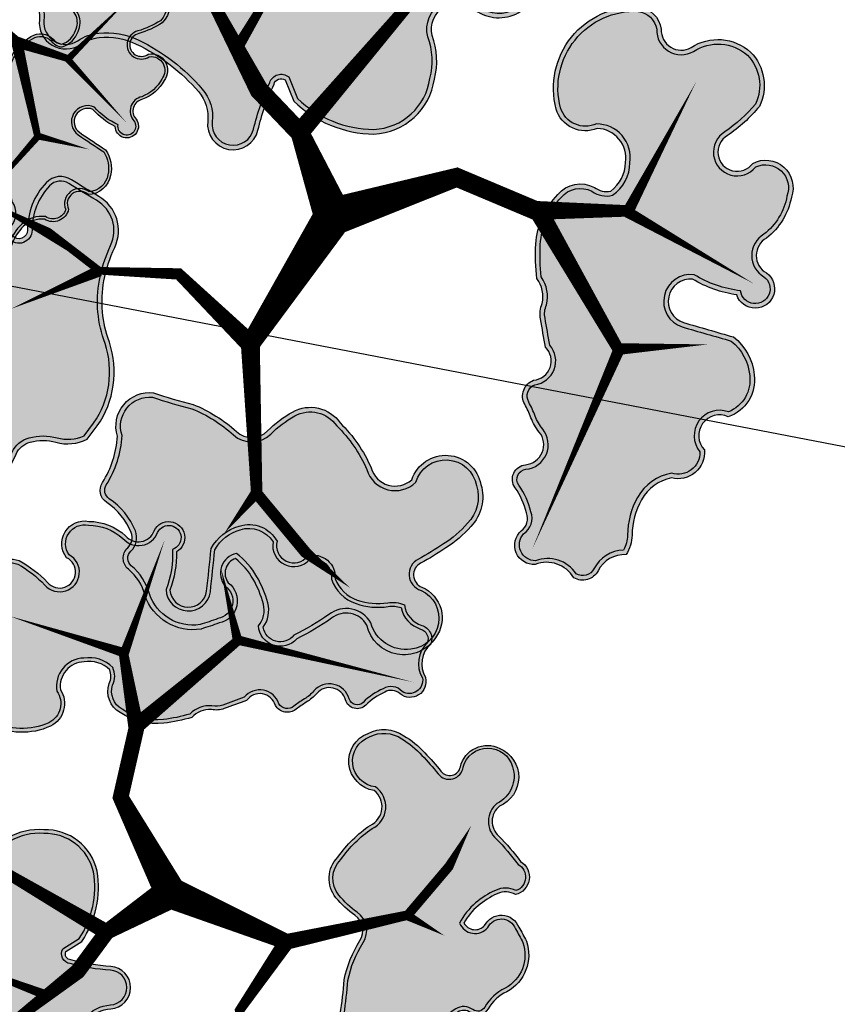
# Model space of a CAD drawing. Header units: metres. Extents: x 32353251 to 32353583, y 5707748 to 5708004.
# Tile 127 of 164: x 32353417 to 32353438, y 5707920 to 5707945. Entities that reach past the tile are written whole.
import ezdxf

# ---------------------------------------------------------------- set-up
doc = ezdxf.new("R2010")
doc.units = ezdxf.units.M
doc.header["$LTSCALE"] = 0.75
doc.layers.get('0').update_dxf_attribs({"linetype": 'CONTINUOUS'})
doc.layers.get('DEFPOINTS').update_dxf_attribs({"linetype": 'CONTINUOUS'})
for name, color, linetype, transparency in [('10414944$0$PF-Krone', 33, 'CONTINUOUS', 0.7), ('10414944$0$PF-Krone_SOL', 70, 'CONTINUOUS', 0.7), ('10414944$0$ST-Baum', 7, 'CONTINUOUS', 0.7)]:
    doc.layers.add(name, color=color, linetype=linetype, transparency=transparency)
doc.layers.add('10414944$0$PF-Stamm', color=7, linetype='CONTINUOUS', true_color=0x5f5144, transparency=0.7)

# ---------------------------------------------------------------- blocks, each defined once
blk = doc.blocks.new('19-A2-A0')
at = {"layer": 'DEFPOINTS'}
blk.add_lwpolyline([(-489.15, -204.65), (489.1499999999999, -204.65), (489.1499999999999, 204.6499999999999), (-489.15, 204.65)], close=True, dxfattribs=at)
blk = doc.blocks.new('10414944$0$PF-BAUM_12')
at = {"layer": '10414944$0$PF-Krone_SOL', "transparency": 33554457}
h = blk.add_hatch(color=256, dxfattribs=at)
h.dxf.hatch_style = 1
h.set_gradient(color1=(88, 186, 72), color2=(175, 217, 170), tint=1, name='INVSPHERICAL')
edge = h.paths.add_edge_path()
edge.add_arc((-1.275830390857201, 1.399382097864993), 0.5409778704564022, 250.2469540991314, 303.4279495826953)
edge.add_arc((-0.5984433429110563, 0.4187938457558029), 0.6510505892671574, 94.36910483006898, 125.6408546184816, ccw=False)
edge.add_arc((-0.587127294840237, 0.2706846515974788), 0.7995914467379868, 79.90603873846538, 94.36910483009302, ccw=False)
edge.add_arc((-0.4073649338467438, 1.280481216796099), 0.2260808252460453, 259.9060387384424, 345.036763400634)
edge.add_arc((3.355624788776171, 0.2747785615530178), 3.668983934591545, 162.1844054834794, 165.0367634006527, ccw=False)
edge.add_arc((-0.2456361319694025, 1.432098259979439), 0.1136697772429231, 342.1844054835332, 421.4180956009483)
edge.add_arc((-0.3771698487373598, 1.19066696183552), 0.3886064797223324, 61.41809560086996, 105.4179101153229)
edge.add_arc((-0.4936066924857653, 1.612872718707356), 0.04936068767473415, 76.8677145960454, 285.41791011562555, ccw=False)
edge.add_arc((-0.4341673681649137, 1.767018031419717), 0.1165230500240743, 245.5522695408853, 317.881899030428)
edge.add_arc((-0.4413423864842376, 1.854276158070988), 0.1900562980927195, 299.5067279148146, 335.7073154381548)
edge.add_arc((-0.3904004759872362, 1.888891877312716), 0.1663692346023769, 317.3095623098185, 366.5168461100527)
edge.add_arc((-0.3153293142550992, 1.913845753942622), 0.09042715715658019, 356.149970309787, 452.3298293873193)
edge.add_arc((-0.2836797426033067, 2.114347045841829), 0.115674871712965, 186.3954916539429, 252.218544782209, ccw=False)
edge.add_arc((-0.1459217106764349, 2.139917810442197), 0.2556222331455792, 124.29676579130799, 188.6524407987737, ccw=False)
edge.add_arc((-0.3624160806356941, 2.415849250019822), 0.09717537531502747, 318.212910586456, 468.939619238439)
edge.add_arc((-0.4454785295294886, 2.554862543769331), 0.06980565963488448, 219.6884793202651, 317.5680266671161, ccw=False)
edge.add_arc((-0.5986654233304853, 2.082493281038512), 0.439202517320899, 76.91022463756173, 116.5449462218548)
edge.add_arc((-1.495104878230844, 4.557210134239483), 2.19639944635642, 281.76109639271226, 288.5889336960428, ccw=False)
edge.add_arc((-1.011380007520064, 0.8577594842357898), 1.549581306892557, 91.33232178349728, 98.00209096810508)
edge.add_arc((-1.110200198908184, 1.690989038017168), 0.7109395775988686, 99.46380088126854, 131.7621549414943)
edge.add_arc((-1.477296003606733, 2.155428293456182), 0.1251505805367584, 148.2467478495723, 256.0758048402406)
edge.add_arc((-1.523772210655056, 1.967966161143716), 0.06798690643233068, -114.95558517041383, 76.07580484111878, ccw=False)
edge.add_arc((-1.636922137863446, 1.724823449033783), 0.2001945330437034, 65.04441483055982, 122.1083113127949)
edge.add_arc((-1.789896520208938, 1.968606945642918), 0.08761018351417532, 221.6313549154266, 302.10831131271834, ccw=False)
edge.add_arc((-1.960268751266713, 1.817176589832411), 0.1403324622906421, 41.63135491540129, 166.8647619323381)
edge.add_arc((-2.344888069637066, 1.951900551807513), 0.2684363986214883, 321.9494812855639, 337.47522959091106, ccw=False)
edge.add_line((-2.1335031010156, 1.78644815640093), (-2.24070044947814, 1.672145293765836))
edge.add_arc((-2.050168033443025, 1.55746642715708), 0.2223822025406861, 148.9568377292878, 261.8330409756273)
edge.add_arc((-2.014945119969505, 1.023902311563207), 0.3204793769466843, 78.77175414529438, 102.03339601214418, ccw=False)
edge.add_arc((0.8411733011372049, 15.41112581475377), 14.34749978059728, 258.7717541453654, 259.659480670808)
edge.add_arc((-1.756767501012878, 1.172825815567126), 0.1258717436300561, 30.356045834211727, 79.65948067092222, ccw=False)
edge.add_arc((-1.887098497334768, 1.096495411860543), 0.2769098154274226, -0.4934409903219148, 30.356045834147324, ccw=False)
edge.add_arc((-1.360198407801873, 1.091957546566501), 0.2500098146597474, 179.5065590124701, 221.3188039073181)
edge.add_line((-1.547967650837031, 0.9268890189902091), (-1.458662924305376, 0.8902364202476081))
edge = h.paths.add_edge_path()
edge.add_arc((-2.059481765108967, -1.084874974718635), 0.2169261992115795, 117.743017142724, 251.4279173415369, ccw=False)
edge.add_arc((-2.253533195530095, -0.7960594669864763), 0.1343037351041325, 313.8670810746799, 413.8728587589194)
edge.add_arc((-1.138115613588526, 0.5381594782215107), 1.605061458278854, 221.5239991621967, 229.7889853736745, ccw=False)
edge.add_arc((-2.284347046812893, -0.4136953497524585), 0.1251460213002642, 108.7980098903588, 243.7028881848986, ccw=False)
edge.add_arc((-2.265693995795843, -0.1709504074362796), 0.1375594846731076, 244.6114760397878, 299.8242441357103)
edge.add_arc((-2.492195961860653, 0.2241565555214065), 0.5929852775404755, 299.8242441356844, 314.8751988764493)
edge.add_arc((-2.363394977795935, 0.09479323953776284), 0.4104351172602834, 314.8751988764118, 336.5606790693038)
edge.add_arc((-2.060380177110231, -0.1191084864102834), 0.08929884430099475, 34.5470326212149, 142.2333231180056)
edge.add_arc((-2.250865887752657, -0.01744387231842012), 0.1287676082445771, 205.9400492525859, 338.60503773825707, ccw=False)
edge.add_arc((-1.108164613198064, 0.8263883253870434), 1.547287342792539, 211.5442282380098, 215.5748454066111, ccw=False)
edge.add_arc((-2.164689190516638, 0.135857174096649), 0.2878534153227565, 123.29343593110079, 204.4063149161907, ccw=False)
edge.add_arc((-2.467457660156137, 0.6266363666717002), 0.2890336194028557, 300.0552099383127, 335.4000582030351)
edge.add_arc((-2.130212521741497, 0.4722339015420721), 0.0818766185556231, 58.400233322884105, 155.4000582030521, ccw=False)
edge.add_arc((-2.045506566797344, 0.6099227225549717), 0.07978138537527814, 238.4002333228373, 306.4203699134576)
edge.add_arc((-2.216338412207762, 0.8414610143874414), 0.3675199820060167, 306.4203699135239, 341.4929146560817)
edge.add_arc((-1.788351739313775, 0.6981998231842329), 0.0838073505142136, 72.42881272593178, 161.4929146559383, ccw=False)
edge.add_arc((-1.597036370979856, 1.302356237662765), 0.5499169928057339, 252.4288127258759, 281.6379014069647)
edge.add_arc((-1.383265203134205, 0.6006349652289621), 0.1928224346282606, 8.247918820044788, 122.2309709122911, ccw=False)
edge.add_arc((1.431251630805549, 0.4423670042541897), 2.630268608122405, 175.9464692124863, 181.0703957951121)
edge.add_arc((-2.00401799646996, 0.487025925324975), 0.8109027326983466, 332.6061259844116, 353.35791097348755, ccw=False)
edge.add_arc((-1.169561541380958, 0.05459796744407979), 0.1289438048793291, 152.6061259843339, 239.8128226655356)
edge.add_arc((-1.570920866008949, -0.6353615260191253), 0.6692625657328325, 44.463168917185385, 59.81282266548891, ccw=False)
edge.add_arc((-1.241688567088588, -0.3122416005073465), 0.207959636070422, -40.16628795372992, 44.46316891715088, ccw=False)
edge.add_arc((-1.796536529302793, -0.0424845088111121), 0.8201163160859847, 308.5292996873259, 330.4961341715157, ccw=False)
edge.add_arc((-1.213439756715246, -0.8062843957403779), 0.1419798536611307, 120.5815233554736, 237.1739812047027)
edge.add_arc((-1.303262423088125, -1.129719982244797), 0.2045314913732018, -64.49100201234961, 86.39601769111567, ccw=False)
edge.add_arc((-1.343038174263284, -1.111542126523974), 0.2397159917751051, 240.4754072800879, 302.2335774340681, ccw=False)
edge.add_arc((-1.212496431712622, -0.7917876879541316), 0.5839379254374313, 226.3664527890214, 244.7951840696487, ccw=False)
edge.add_arc((-0.7205358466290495, -0.1507537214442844), 1.390051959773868, 222.9429445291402, 229.9249013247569, ccw=False)
edge.add_arc((-1.793739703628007, -1.149493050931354), 0.07597900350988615, 42.91905236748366, 173.4992252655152)
edge.add_arc((-2.057999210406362, -1.113256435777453), 0.1907810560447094, 248.2895516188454, 351.67143994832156, ccw=False)
edge = h.paths.add_edge_path()
edge.add_arc((1.205929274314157, -0.03808187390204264), 0.6648786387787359, 150.7733560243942, 194.5557528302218)
edge.add_arc((0.9110323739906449, -0.09418379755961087), 0.3658840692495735, 197.6598679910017, 276.7526309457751)
edge.add_arc((0.952501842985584, -0.04416556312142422), 0.413367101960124, 270.2151576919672, 305.5241216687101)
edge.add_arc((1.263719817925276, -0.5120154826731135), 0.1493904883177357, -27.722531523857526, 118.39088184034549, ccw=False)
edge.add_arc((1.610601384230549, -0.6627295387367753), 0.2294921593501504, 159.2734788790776, 288.7974055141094)
edge.add_arc((1.626703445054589, -1.144600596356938), 0.2708678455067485, -1.0830160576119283, 77.66915394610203, ccw=False)
edge.add_arc((2.168692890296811, -1.047722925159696), 0.2897181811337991, 200.6131926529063, 382.9337083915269)
edge.add_arc((2.707215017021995, -0.7256574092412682), 0.3428939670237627, 147.8226503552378, 217.5909619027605, ccw=False)
edge.add_arc((2.446820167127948, -0.3829052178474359), 0.16290167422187, 259.4479773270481, 409.1515361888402)
edge.add_arc((2.798913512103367, 0.06172643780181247), 0.4044681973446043, 199.717331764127, 232.6211177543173, ccw=False)
edge.add_arc((2.5485255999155, -0.1163427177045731), 0.1368451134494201, 103.25926930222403, 162.2981442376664, ccw=False)
edge.add_arc((2.458370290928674, 0.1298676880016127), 0.1273804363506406, 297.4751888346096, 447.5020763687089)
edge.add_arc((2.459664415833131, 0.3352758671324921), 0.07826466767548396, 98.81568539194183, 273.1183725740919, ccw=False)
edge.add_arc((2.400049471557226, 0.524655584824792), 0.1217398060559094, 293.0270260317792, 374.9290756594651)
edge.add_arc((2.024496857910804, 0.3265849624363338), 0.543938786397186, 24.94830871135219, 42.11834572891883)
edge.add_arc((1.777536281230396, 0.1571253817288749), 0.8417226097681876, 39.39936629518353, 55.74996385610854)
edge.add_arc((2.28871862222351, 0.9353909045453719), 0.09061071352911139, 104.71311163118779, 245.5829301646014, ccw=False)
edge.add_arc((2.245471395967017, 1.100085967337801), 0.0796678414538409, 284.7131116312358, 435.2868883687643)
edge.add_arc((2.178622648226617, 0.8455110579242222), 0.3428733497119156, 75.2868883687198, 90.15444429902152)
edge.add_arc((2.192026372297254, 1.29077250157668), 0.1033869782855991, 200.5438286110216, 262.03398358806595, ccw=False)
edge.add_arc((1.870840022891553, 1.232273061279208), 0.2254717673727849, 5.655231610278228, 92.28552345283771)
edge.add_arc((1.892300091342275, 1.532989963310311), 0.08133979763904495, 129.4673444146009, 248.01420052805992, ccw=False)
edge.add_arc((1.637745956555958, 1.592450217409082), 0.2028788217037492, 0.9413307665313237, 108.0270818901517)
edge.add_arc((1.551550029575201, 2.041084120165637), 0.2567838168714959, 198.8037610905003, 275.2310876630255, ccw=False)
edge.add_arc((1.081010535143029, 1.905345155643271), 0.2335470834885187, 13.10922937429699, 167.2287665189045)
edge.add_arc((0.667106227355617, 1.999163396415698), 0.1908567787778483, 279.3002843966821, 347.2287665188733, ccw=False)
edge.add_arc((0.7224061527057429, 1.661477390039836), 0.1513272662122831, 99.30028439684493, 228.8091673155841)
edge.add_arc((0.4651874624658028, 1.367563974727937), 0.2392448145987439, 21.174439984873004, 48.80916731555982, ccw=False)
edge.add_arc((0.3242069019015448, 1.312953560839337), 0.3904328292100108, -10.785665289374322, 21.17443998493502, ccw=False)
edge.add_arc((-0.3793027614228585, 1.446972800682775), 1.106594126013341, 325.74486024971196, 349.2143347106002, ccw=False)
edge.add_arc((0.3557932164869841, 0.9463672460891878), 0.217228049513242, 278.26632049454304, 325.74486024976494, ccw=False)
edge.add_arc((0.4080198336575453, 0.5868876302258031), 0.1460255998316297, 98.26632049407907, 271.6730814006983)
edge.add_arc((0.4513693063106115, -0.8972217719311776), 1.338716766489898, 79.76747323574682, 91.6730814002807, ccw=False)
edge.add_arc((0.6891909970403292, 0.3778839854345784), 0.04231861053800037, -16.432465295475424, 90.01007423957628, ccw=False)
edge.add_line((0.7297810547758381, 0.3659126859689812), (0.6256929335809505, 0.2865554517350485))
edge = h.paths.add_edge_path()
edge.add_arc((-1.555223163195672, -2.256860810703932), 0.1724464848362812, 12.61889715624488, 77.74548789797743)
edge.add_arc((-1.497699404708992, -1.992023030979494), 0.0985664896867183, 164.1816184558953, 257.7454878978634, ccw=False)
edge.add_arc((-1.721456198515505, -1.839061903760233), 0.1803346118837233, 315.6357971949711, 396.2246867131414)
edge.add_arc((-1.472164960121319, -1.696410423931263), 0.1099059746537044, 56.01674859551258, 199.1656324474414, ccw=False)
edge.add_arc((-1.356177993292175, -1.537461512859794), 0.08703497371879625, 231.184356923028, 306.6089972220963)
edge.add_arc((-1.496832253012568, -1.247567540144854), 0.4080502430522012, 298.157499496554, 320.4217660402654)
edge.add_arc((-1.11798689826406, -1.560733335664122), 0.08347454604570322, 20.653440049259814, 140.4217660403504, ccw=False)
edge.add_arc((-0.9321149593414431, -1.490670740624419), 0.1151636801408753, 200.653440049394, 324.1571524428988)
edge.add_arc((-0.5981400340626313, -1.731920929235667), 0.2968325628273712, 125.84330849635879, 144.1571524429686, ccw=False)
edge.add_arc((-1.130664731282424, -0.9947323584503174), 0.6125790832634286, 305.8433084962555, 313.7682870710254)
edge.add_arc((-0.6401686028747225, -1.506784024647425), 0.09649309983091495, 35.28302061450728, 133.7682870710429, ccw=False)
edge.add_arc((-0.4572847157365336, -1.411362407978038), 0.1114227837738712, 200.8652948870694, 329.8016618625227)
edge.add_arc((5.964283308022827, -14.91256498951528), 14.85870977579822, 114.5641547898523, 115.1946115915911, ccw=False)
edge.add_arc((-0.1457535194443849, -1.53409145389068), 0.1510899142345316, 81.99943588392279, 116.2838084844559, ccw=False)
edge.add_arc((-0.129520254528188, -1.215296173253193), 0.1692439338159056, 271.623806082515, 322.4572965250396)
edge.add_arc((0.4219089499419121, -2.358237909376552), 1.120399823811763, 101.73913672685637, 111.8636470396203, ccw=False)
edge.add_arc((0.2816683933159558, -1.70446625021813), 0.4517900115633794, 61.04925684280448, 101.19463553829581, ccw=False)
edge.add_arc((0.4292618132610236, -1.46198264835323), 0.1685760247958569, -13.329732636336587, 65.05412811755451, ccw=False)
edge.add_arc((0.7010017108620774, -1.543810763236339), 0.1159577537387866, 158.2536660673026, 207.0243362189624)
edge.add_arc((0.7266853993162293, -1.435719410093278), 0.2061208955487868, 231.262642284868, 284.3776458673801)
edge.add_arc((0.7593609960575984, -1.468039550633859), 0.1683652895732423, 276.3106959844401, 373.1888080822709)
edge.add_arc((1.062288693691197, -1.322645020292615), 0.175404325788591, 121.90959285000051, 217.5827224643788, ccw=False)
edge.add_arc((1.200896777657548, -1.578616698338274), 0.4662936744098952, 12.496320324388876, 119.7416173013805, ccw=False)
edge.add_arc((1.506231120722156, -1.497401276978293), 0.1511990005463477, -66.22516994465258, 7.478724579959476, ccw=False)
edge.add_arc((1.590651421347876, -1.74789974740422), 0.114559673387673, 101.819637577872, 224.4343109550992)
edge.add_arc((1.323807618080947, -2.03664429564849), 0.2788018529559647, -26.98815304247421, 48.416980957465, ccw=False)
edge.add_arc((1.336519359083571, -2.02291467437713), 0.2742964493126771, 258.990857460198, 329.2485978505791, ccw=False)
edge.add_arc((1.66179977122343, -1.475713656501), 0.899565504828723, 229.3858036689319, 245.17635397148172, ccw=False)
edge.add_arc((0.9994391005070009, -2.236995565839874), 0.1097420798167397, 45.60372013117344, 249.2447767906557)
edge.add_arc((0.8450705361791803, -2.446470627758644), 0.1573317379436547, -95.43504692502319, 42.77878194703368, ccw=False)
edge.add_arc((0.8006672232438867, -2.220340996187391), 0.3838892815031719, 232.7999714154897, 274.407434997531, ccw=False)
edge.add_arc((0.4866273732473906, -2.606367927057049), 0.1146907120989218, 44.40200116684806, 165.1103036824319)
edge.add_arc((0.2716337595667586, -2.538690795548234), 0.1109403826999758, 123.3851654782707, 339.8556773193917, ccw=False)
edge.add_arc((0.9022259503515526, -2.367494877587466), 0.6960862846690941, 164.2603500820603, 186.4803302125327, ccw=False)
edge.add_arc((0.1063747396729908, -2.200784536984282), 0.1277932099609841, 9.965197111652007, 176.719202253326)
edge.add_arc((-48.31590581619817, -1.449866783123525), 48.30042117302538, 358.76612727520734, 359.11787380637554, ccw=False)
edge.add_arc((-0.3151971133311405, -2.36688031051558), 0.3136623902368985, 290.4728574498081, 336.89978386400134, ccw=False)
edge.add_arc((-0.2908299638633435, -2.456150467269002), 0.221667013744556, 213.8839286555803, 292.643387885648, ccw=False)
edge.add_arc((-0.5921851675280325, -2.559347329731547), 0.1190918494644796, 350.1440179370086, 508.4433663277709)
edge.add_arc((-0.7458082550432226, -2.355904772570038), 0.1504419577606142, 180.1485714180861, 290.27907681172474, ccw=False)
edge.add_arc((-1.124075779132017, -2.47034283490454), 0.254777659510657, 26.59218980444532, 75.66559330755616)
edge.add_arc((-1.166043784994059, -2.634577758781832), 0.4242899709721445, 75.66559330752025, 104.334406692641)
edge.add_arc((-1.321724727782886, -2.025345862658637), 0.2045184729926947, 251.4046212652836, 284.3344066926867, ccw=False)
at = {"layer": '10414944$0$PF-Krone'}
for points in [[(-1.458662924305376, 0.8902364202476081, 0.236302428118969), (-0.9778122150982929, 0.9478932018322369, -0.1373019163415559), (-0.6480412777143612, 1.067952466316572, -0.0631909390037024), (-0.4469885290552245, 1.057899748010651, 0.3895355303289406), (-0.1889501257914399, 1.222107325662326, -0.0124464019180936), (-0.1374172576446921, 1.397320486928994, 0.3601882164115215), (-0.1912548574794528, 1.53191556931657, 0.1943794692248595), (-0.4804837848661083, 1.565288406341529, -1.286294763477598), (-0.4823919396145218, 1.660942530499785, 0.3265105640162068), (-0.3477347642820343, 1.688870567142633, 0.1592817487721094), (-0.2681144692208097, 1.776087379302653, 0.2180685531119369), (-0.2251062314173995, 1.907774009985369, 0.4461693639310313), (-0.3190053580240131, 2.00419816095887, -0.2953738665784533), (-0.3986347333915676, 2.101461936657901, -0.2884256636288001), (-0.2899595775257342, 2.351095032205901, 0.7723771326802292), (-0.3939564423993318, 2.507763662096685, -0.4550916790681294), (-0.4991959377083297, 2.510283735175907, 0.174684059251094), (-0.7949449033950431, 2.475396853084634, -0.029800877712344), (-1.047409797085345, 2.406921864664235, 0.0291105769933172), (-1.227096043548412, 2.392252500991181, 0.1418686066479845), (-1.583714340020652, 2.221290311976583, 0.5085862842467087), (-1.507411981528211, 2.033955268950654, -1.101217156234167), (-1.552456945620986, 1.906326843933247, 0.2542644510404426), (-1.743329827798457, 1.89439719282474, -0.3663288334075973), (-1.855379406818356, 1.910404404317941, 0.608209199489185), (-2.096929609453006, 1.849067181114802, -0.0678476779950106), (-2.1335031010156, 1.78644815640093, 2.948877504e-07), (-2.24070044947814, 1.672145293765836, 0.5366234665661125), (-2.081759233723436, 1.33733955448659, -0.1018480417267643), (-1.952542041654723, 1.338247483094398, 0.0038734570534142), (-1.734173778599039, 1.296653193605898, -0.2185080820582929), (-1.648152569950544, 1.236437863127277, -0.135425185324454), (-1.61019895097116, 1.094110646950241, 0.1844917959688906), (-1.547967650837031, 0.9268890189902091)], [(-1.449331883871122, 0.914521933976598, 0.2357563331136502), (-0.9925507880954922, 0.9693299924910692, -0.1371087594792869), (-0.650022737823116, 1.093886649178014, -0.0631909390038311), (-0.4424299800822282, 1.08350692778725, 0.3895355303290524), (-0.2140779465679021, 1.228823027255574, -0.0124464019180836), (-0.1621797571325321, 1.40527829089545, 0.3601882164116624), (-0.2036983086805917, 1.509075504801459, 0.1943794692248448), (-0.4735688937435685, 1.540214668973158, -1.313113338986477), (-0.4735688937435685, 1.685530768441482, 0.3457340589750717), (-0.3643422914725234, 1.709423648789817, 0.1727136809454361), (-0.2901245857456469, 1.790680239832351, 0.2305288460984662), (-0.2512488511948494, 1.907265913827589, 0.4756150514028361), (-0.3219321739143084, 1.977923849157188, -0.3044362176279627), (-0.4244230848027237, 2.098042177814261, -0.2845846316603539), (-0.3074946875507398, 2.370592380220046, 0.7260163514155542), (-0.3801521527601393, 2.484769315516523, -0.4020089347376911), (-0.5127773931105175, 2.486660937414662, 0.1708811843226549), (-0.7849081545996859, 2.45133185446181, -0.030277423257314), (-1.044448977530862, 2.380972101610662, 0.0294428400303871), (-1.223145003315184, 2.366542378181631, 0.1402723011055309), (-1.563430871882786, 2.204516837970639, 0.4972462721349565), (-1.501153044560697, 2.059200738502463, -1.101217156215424), (-1.563430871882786, 1.88274547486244, 0.2542644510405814), (-1.729505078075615, 1.872365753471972, -0.3663288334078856), (-1.874820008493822, 1.893125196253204, 0.6141498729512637), (-2.07203312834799, 1.841226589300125, -0.0708190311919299), (-2.113755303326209, 1.769482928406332, 2.948877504e-07), (-2.219780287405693, 1.656430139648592, 0.525075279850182), (-2.08241276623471, 1.363759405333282, -0.098299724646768), (-1.947477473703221, 1.363759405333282, 0.003873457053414), (-1.729505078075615, 1.322240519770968, -0.2185080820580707), (-1.625708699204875, 1.249582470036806, -0.1354251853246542), (-1.584190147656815, 1.093886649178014, 0.177651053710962), (-1.532291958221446, 0.9485705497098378)], [(0.6256929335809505, 0.2865554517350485, 0.1933951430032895), (0.5623908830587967, -0.2051804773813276, 0.3594936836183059), (0.9540541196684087, -0.4575297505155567, 0.1552950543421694), (1.192686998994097, -0.3805930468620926, -0.7407271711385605), (1.3959618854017, -0.5815104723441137, 0.6341537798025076), (1.684548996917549, -0.8799814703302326, -0.3578164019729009), (1.897522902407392, -1.149720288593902, 1.020458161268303), (2.435510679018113, -0.9348296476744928, -0.3141877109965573), (2.416988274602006, -0.5430520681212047, 0.7652739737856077), (2.55336774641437, -0.2596795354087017, -0.1445644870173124), (2.418159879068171, -0.07473305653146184, -0.2634594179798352), (2.517139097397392, 0.01685440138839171, 0.767513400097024), (2.46392193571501, 0.2571270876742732, -0.9514777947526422), (2.447669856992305, 0.4126159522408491, 0.3733976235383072), (2.517680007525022, 0.5560185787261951, 0.0750589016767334), (2.427969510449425, 0.6913852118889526, 0.0714642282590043), (2.251262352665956, 0.8528843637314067, -0.7058787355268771), (2.265705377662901, 1.023030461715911, 0.7713123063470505), (2.265705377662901, 1.17714147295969, 0.0649631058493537), (2.177698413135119, 1.188383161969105, -0.2749303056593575), (2.095214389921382, 1.254491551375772, 0.397090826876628), (1.861848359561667, 1.457565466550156, -0.5689269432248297), (1.840597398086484, 1.595783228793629, 0.5045108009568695), (1.574961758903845, 1.785369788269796, -0.3464145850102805), (1.308471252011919, 1.958315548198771, 0.7962878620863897), (0.8532412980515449, 1.956972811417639, -0.3053894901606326), (0.6979503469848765, 1.810815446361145, 0.634061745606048), (0.6227466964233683, 1.547600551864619, -0.1211670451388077), (0.6882796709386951, 1.453981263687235, -0.1403633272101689), (0.7077423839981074, 1.239889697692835, -0.1027643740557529), (0.5353407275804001, 0.8240941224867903, -0.2101796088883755), (0.387025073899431, 0.7313960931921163, 0.9440570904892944), (0.4122832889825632, 0.4409242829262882, -0.0519947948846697), (0.6891835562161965, 0.4202025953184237, -0.5009948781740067), (0.7297810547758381, 0.3659126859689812)], [(0.6458003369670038, 0.2691786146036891, 0.1909371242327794), (0.5873875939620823, -0.1979556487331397, 0.3601447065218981), (0.9524675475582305, -0.4315228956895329, 0.1572908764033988), (1.178817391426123, -0.3585331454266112, -0.7407515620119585), (1.419770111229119, -0.5921001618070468, 0.643471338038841), (1.682627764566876, -0.853037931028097, -0.3601132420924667), (1.923580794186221, -1.144996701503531, 1.00517388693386), (2.412787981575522, -0.9479245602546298, -0.3257591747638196), (2.405486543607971, -0.5134078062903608, 0.8127912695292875), (2.536915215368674, -0.2798407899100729, -0.1491183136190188), (2.390883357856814, -0.07546930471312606, -0.2723945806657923), (2.507708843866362, 0.04131420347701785, 0.7518353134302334), (2.463899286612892, 0.2310874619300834, -0.9284231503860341), (2.440071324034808, 0.4376929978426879, 0.3586234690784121), (2.493083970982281, 0.5472126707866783, 0.0741969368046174), (2.4082640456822, 0.6743970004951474, 0.0710150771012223), (2.238340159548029, 0.8302132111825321, -0.6982143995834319), (2.259099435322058, 1.04818736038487, 0.7713123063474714), (2.259099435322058, 1.151984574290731, 0.06631508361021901), (2.176062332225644, 1.162364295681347, -0.2867628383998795), (2.069612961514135, 1.248838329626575, 0.4089344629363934), (1.857866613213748, 1.431312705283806, -0.5457838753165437), (1.814057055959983, 1.606487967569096, 0.4897034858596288), (1.580405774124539, 1.759766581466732, -0.3508266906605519), (1.283413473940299, 1.951223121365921, 0.7987006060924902), (0.8786075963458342, 1.951223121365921, -0.305389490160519), (0.7021537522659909, 1.785147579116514, 0.6340617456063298), (0.6398759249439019, 1.567173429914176, -0.1211670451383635), (0.7125333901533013, 1.463376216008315, -0.140363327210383), (0.7332926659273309, 1.235022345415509, -0.1027643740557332), (0.5568388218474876, 0.8094537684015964, -0.2101796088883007), (0.3907646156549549, 0.7056565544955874, 0.9440570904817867), (0.4115238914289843, 0.4669229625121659, -0.0516159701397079), (0.691774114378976, 0.4461635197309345, -0.5326730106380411), (0.7514467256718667, 0.3497238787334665)], [(-2.128572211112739, -1.290504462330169, -0.6599101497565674), (-2.160462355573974, -0.8928856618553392, 0.4663383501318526), (-2.174350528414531, -0.6875809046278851, -0.0360784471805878), (-2.339789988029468, -0.5258898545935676, -0.6675784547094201), (-2.324673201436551, -0.295224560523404, 0.2456826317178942), (-2.19728000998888, -0.2902908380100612, 0.0657667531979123), (-2.073806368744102, -0.1960596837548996, 0.0949041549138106), (-1.986828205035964, -0.0684686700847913, 0.5078024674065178), (-2.130971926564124, -0.06441764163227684, -0.6535406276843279), (-2.366660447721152, -0.07377074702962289, -0.0175886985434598), (-2.426819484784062, 0.01691476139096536, -0.3694791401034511), (-2.322699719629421, 0.3764652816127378, 0.1554554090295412), (-2.20465773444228, 0.5063174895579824, -0.4504662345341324), (-2.087310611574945, 0.541970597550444, 0.3058267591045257), (-1.998139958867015, 0.5457240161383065, 0.1542387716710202), (-1.86782494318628, 0.72480211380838, -0.4094373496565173), (-1.763051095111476, 0.7780969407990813, 0.1281432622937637), (-1.48610388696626, 0.7637444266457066, -0.5428599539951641), (-1.192437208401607, 0.6282966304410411, 0.0223610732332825), (-1.198557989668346, 0.3932313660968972, -0.0907950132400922), (-1.284046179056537, 0.1139256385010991, 0.4000053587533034), (-1.234397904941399, -0.05685942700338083, -0.06707582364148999), (-1.093267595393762, -0.1665761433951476, -0.3870185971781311), (-1.082770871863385, -0.4463772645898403, -0.0961429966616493), (-1.285673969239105, -0.6840530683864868, 0.5576932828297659), (-1.29040559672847, -0.9255929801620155, -0.7734945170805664), (-1.215180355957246, -1.314313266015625, -0.2761885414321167), (-1.461169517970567, -1.320129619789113, -0.0805842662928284), (-1.615438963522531, -1.214423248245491, -0.0304739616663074), (-1.738099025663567, -1.097754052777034, 0.6406349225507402), (-1.869230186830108, -1.140890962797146, -0.4843983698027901)], [(-2.227215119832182, -1.171771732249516, -0.3770349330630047), (-2.141779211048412, -0.9110006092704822, 0.4627582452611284), (-2.158232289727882, -0.6671480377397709, -0.0367926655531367), (-2.323881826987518, -0.504607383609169, -0.6506715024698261), (-2.325133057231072, -0.3233377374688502, 0.2268853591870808), (-2.1843442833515, -0.3128557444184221, 0.0657667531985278), (-2.055454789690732, -0.2144913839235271, 0.102669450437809), (-1.957814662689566, -0.06641701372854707, 0.5607344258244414), (-2.154037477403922, -0.05184492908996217, -0.6723522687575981), (-2.34416146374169, -0.06051485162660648, -0.0176961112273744), (-2.403786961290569, 0.02911284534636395, -0.3669931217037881), (-2.309008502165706, 0.3543383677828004, 0.1548309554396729), (-2.181008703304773, 0.4954901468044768, -0.4504662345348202), (-2.100939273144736, 0.519817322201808, 0.3058267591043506), (-1.982697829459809, 0.5247944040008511, 0.1542387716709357), (-1.843160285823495, 0.7165460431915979, -0.4094373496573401), (-1.770903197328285, 0.7533007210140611, 0.1303299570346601), (-1.476008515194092, 0.7392897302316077, -0.5463726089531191), (-1.218586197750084, 0.6272299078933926, 0.0219199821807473), (-1.22459572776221, 0.3945170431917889, -0.0902379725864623), (-1.307139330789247, 0.1258928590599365, 0.4000053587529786), (-1.247476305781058, -0.07934194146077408, -0.0670758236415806), (-1.111830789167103, -0.1847947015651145, -0.3907620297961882), (-1.104185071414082, -0.4313992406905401, -0.0963887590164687), (-1.30053448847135, -0.6626354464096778, 0.5682633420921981), (-1.298295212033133, -0.9512673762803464, -0.7910607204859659), (-1.227756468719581, -1.291487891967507, -0.2793394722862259), (-1.44918974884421, -1.297020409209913, -0.0813963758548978), (-1.598071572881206, -1.195043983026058, -0.030818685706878), (-1.719784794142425, -1.079253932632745, 0.674461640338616), (-1.887962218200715, -1.140040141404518, -0.7642199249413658)], [(-1.386942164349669, -2.219187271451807, 0.2920727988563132), (-1.518620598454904, -2.088343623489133, -0.4325514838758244), (-1.592533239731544, -1.965154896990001, 0.3668828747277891), (-1.575979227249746, -1.732492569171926, -0.7208837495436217), (-1.41073295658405, -1.605276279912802, 0.3415219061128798), (-1.304274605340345, -1.607326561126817, 0.097452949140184), (-1.182325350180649, -1.507549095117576, -0.5760032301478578), (-1.039877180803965, -1.531290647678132, 0.5979171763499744), (-0.8387602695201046, -1.558106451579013, -0.0800797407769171), (-0.7719564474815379, -1.491302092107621, 0.0345930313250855), (-0.70691708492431, -1.437102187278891, -0.458285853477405), (-0.5614004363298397, -1.4510480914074, 0.6305648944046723), (-0.3609831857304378, -1.467407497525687, -0.0027508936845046), (-0.2126588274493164, -1.398622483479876, -0.1507197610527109), (-0.1247243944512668, -1.384472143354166, 0.2255132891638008), (0.004673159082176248, -1.31842539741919, -0.0442052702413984), (0.1939567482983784, -1.26127229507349, -0.17698111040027), (0.5003607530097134, -1.309133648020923, -0.356004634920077), (0.5932962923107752, -1.500848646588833, 0.2160736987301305), (0.5977049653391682, -1.596498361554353, 0.2359984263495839), (0.7778676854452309, -1.635384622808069, 0.4498275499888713), (0.9232853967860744, -1.429625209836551, -0.443520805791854), (0.9695733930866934, -1.1737472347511, -0.5053844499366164), (1.656143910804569, -1.477721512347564, -0.3331592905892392), (1.567185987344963, -1.635769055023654, 0.5926633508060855), (1.508849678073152, -1.828101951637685, -0.3414268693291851), (1.572248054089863, -2.163166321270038, -0.3165356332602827), (1.284138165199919, -2.292163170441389, -0.069008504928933), (1.076216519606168, -2.158582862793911, 1.230950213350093), (0.9605491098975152, -2.339615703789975, -0.6886555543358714), (0.8301685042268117, -2.603095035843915, -0.1835680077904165), (0.5685679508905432, -2.526120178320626, 0.5814783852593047), (0.3757877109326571, -2.576897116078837, -1.382341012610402), (0.21058719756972, -2.446056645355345, -0.0972578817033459), (0.2322399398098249, -2.178669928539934, 0.8906075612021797), (-0.02120902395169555, -2.193471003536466, -0.0015347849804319), (-0.02668416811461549, -2.489942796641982, -0.2053929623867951), (-0.2054894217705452, -2.660731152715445, -0.357852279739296), (-0.474850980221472, -2.579732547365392, 0.8265324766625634), (-0.6936661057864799, -2.49702167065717, -0.5212910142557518), (-0.8962497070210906, -2.356294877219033, 0.2174566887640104), (-1.060997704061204, -2.223497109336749, 0.1257478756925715), (-1.27108986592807, -2.223497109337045, -0.1446803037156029)], [(-1.365577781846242, -2.198384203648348, 0.2707968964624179), (-1.513099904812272, -2.06292650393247, -0.4325514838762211), (-1.567508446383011, -1.972244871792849, 0.3547366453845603), (-1.555338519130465, -1.728500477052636, -0.649807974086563), (-1.424049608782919, -1.622575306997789, 0.3596155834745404), (-1.292000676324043, -1.630258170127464, 0.0974529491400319), (-1.162278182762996, -1.524120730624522, -0.5760032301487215), (-1.06421532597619, -1.540464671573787, 0.597917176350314), (-0.8176760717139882, -1.573336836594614, -0.0800797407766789), (-0.7567258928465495, -1.512386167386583, 0.0345930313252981), (-0.6889249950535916, -1.455884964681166, -0.4460569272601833), (-0.5843328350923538, -1.463769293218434, 0.599943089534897), (-0.3429985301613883, -1.48769309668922, -0.0026290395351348), (-0.2014746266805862, -1.422108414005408, -0.1555896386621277), (-0.1263578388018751, -1.410524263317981, 0.2187646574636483), (0.0206808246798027, -1.340050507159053, -0.0426197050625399), (0.1991265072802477, -1.28676342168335, -0.1774726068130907), (0.4885873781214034, -1.332346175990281, -0.3543214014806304), (0.5683774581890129, -1.493159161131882, 0.2227057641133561), (0.5772181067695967, -1.613326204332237, 0.2401277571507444), (0.7825593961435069, -1.661025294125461, 0.4563453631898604), (0.9471374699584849, -1.417823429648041, -0.4529994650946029), (0.9829150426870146, -1.196080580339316, -0.5041860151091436), (1.630494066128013, -1.482200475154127, -0.3252825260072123), (1.558938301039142, -1.610954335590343, 0.5878249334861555), (1.490960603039, -1.847003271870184, -0.3414060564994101), (1.549457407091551, -2.150600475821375, -0.3121639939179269), (1.292148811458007, -2.267204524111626, -0.0678541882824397), (1.09376060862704, -2.139363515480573, 1.196239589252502), (0.9451168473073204, -2.361404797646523, -0.6793377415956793), (0.8304648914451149, -2.576977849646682, -0.1839465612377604), (0.5857126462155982, -2.506474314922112, 0.5734848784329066), (0.3510000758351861, -2.56892648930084, -1.514782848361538), (0.2386263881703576, -2.460436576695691, -0.1059454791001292), (0.2588140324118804, -2.1803488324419, 0.9106962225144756), (-0.04720771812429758, -2.19255139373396, -0.0015108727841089), (-0.05257756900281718, -2.484247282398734, -0.2013899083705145), (-0.2150528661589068, -2.636537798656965, -0.3448161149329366), (-0.447731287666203, -2.573042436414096, 0.767088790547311), (-0.7103878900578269, -2.475189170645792, -0.5150631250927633), (-0.8701251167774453, -2.35054867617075, 0.2235782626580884), (-1.05455818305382, -2.198297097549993, 0.1257478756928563), (-1.277529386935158, -2.198297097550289, -0.1252454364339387)]]:
    blk.add_lwpolyline(points, format="xyb", close=True, dxfattribs=at)
at = {"layer": '10414944$0$PF-Stamm'}
for points in [[(0.04563796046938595, -0.1010697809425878, 0.2167480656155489, 0.1083740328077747, 0), (-0.7801243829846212, 0.1666490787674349, 0.1083740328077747, 0.06502441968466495, 0), (-0.4990996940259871, 0.66531309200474, 0.06502441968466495, 0.0433496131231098, 0), (-0.5990764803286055, 1.107644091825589, 0.0433496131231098, 0.0433496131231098, 0), (-0.4752625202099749, 1.405143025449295, 0.06502441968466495, 1.976742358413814e-14, 0), (-0.3708803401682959, 1.868965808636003, 0, 0, 0)], [(0.04563796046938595, -0.1010697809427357, 0.2167480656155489, 0.1083740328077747, 0), (0.4579577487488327, 0.2037355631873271, 0.1083740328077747, 0.1083740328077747, 0), (0.635246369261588, 0.4942200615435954, 0.1083740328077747, 0.06502441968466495, 0), (1.062144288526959, 0.8906492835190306, 0.06502441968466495, 0, 0), (0.9168618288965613, 1.581651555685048, 0, 0, 0)], [(-0.5990764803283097, 1.107644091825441, 0.06502441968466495, 0, 0), (-0.9411170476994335, 1.541027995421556, 0, 0, 0)], [(1.073358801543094, 0.8980643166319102, 0.06502441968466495, 0, 0), (1.93821991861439, 1.100220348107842, 0, 0, 0)], [(0.8405478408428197, 0.6848686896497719, 0.06571975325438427, 0.06502441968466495, 0), (0.8407648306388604, 0.6755265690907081, 0.06502441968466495, 0, 0), (1.84986592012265, 0.3936412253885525, 0, 0, 0)], [(1.291467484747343, 0.5526215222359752, 0.04551709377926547, 1.248468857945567e-14, 0), (1.60954243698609, 0.6515425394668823, 0, 0, 0)], [(0.4765872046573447, 0.1999360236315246, 0.1083740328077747, 0.06502441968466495, 0), (1.349579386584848, -0.2157637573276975, 0.06502441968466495, 0, 0), (2.103155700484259, -0.2532561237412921, 0, 0, 0)], [(-0.7801243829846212, 0.1666490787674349, 0.1083740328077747, 0.06502441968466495, 0), (-1.590640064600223, -0.0880399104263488, 0.06502441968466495, 0, 0), (-1.860806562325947, 0.02902439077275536, 0, 0, 0)], [(0.04563796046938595, -0.1010697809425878, 0.2167480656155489, 0.1083740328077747, 0), (0.4457675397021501, -0.7261262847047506, 0.1083740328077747, 0.1083740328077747, 0), (0.379222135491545, -1.20937656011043, 0.1083740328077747, 0.06502441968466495, 0), (0.5138973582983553, -1.72273095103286, 0.06502441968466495, 2.236840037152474e-14, 0), (1.326701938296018, -1.906524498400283, 0, 0, 0)], [(-1.585548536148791, -0.07450252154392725, 0.06502441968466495, 0.06502441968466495, 0), (-1.849138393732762, -0.4466609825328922, 0.06502441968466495, 0, 0), (-1.978642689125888, -0.7430559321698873, 0, 0, 0)], [(1.355109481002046, -0.2292841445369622, 0.06502441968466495, 0, 0), (1.98458972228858, -0.7586984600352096, 0, 0, 0), (1.998481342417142, -0.7574120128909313, 0, 0, 0)], [(0.379222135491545, -1.22838968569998, 0.1083740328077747, 0.06502441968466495, 0), (-0.2688033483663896, -1.876420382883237, 0.06502441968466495, 0, 0), (-1.498308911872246, -1.692626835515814, 0, 0, 0)], [(0.5085500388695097, -1.712404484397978, 0.06502441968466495, 0, 0), (0.2969964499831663, -2.525726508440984, 0, 0, 0)], [(-0.2592968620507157, -1.885926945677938, 0.06502441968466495, 0, 0), (-0.1056086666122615, -2.359670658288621, 0, 0, 0), (-0.2688033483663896, -2.65120525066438, 0, 0, 0)]]:
    blk.add_lwpolyline(points, format="xyseb", dxfattribs=at)
blk = doc.blocks.new('10414944')
at = {"layer": '10414944$0$ST-Baum'}
for p, xscale, yscale, zscale, rotation in [((32353414.13009009, 5707945.665007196), 2.658344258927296, 2.658344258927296, 1.107643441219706, 57.40868327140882), ((32353424.94012711, 5707940.270667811), 4.430486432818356, 4.430486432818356, 1.846036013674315, 75.00000000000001), ((32353421.44694918, 5707922.840121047), 3.673349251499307, 3.673349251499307, 1.530562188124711, 175)]:
    blk.add_blockref('10414944$0$PF-BAUM_12', p, dxfattribs=dict(at, xscale=xscale, yscale=yscale, zscale=zscale, rotation=rotation))

msp = doc.modelspace()

# ---------------------------------------------------------------- block references
msp.add_blockref('10414944', (0, 0))
at = {"xscale": 0.25, "yscale": 0.25, "zscale": 0.25, "rotation": 349.0867958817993}
msp.add_blockref('19-A2-A0', (32353428.52751582, 5707884.314449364), dxfattribs=at)

doc.saveas('drawing.dxf')
